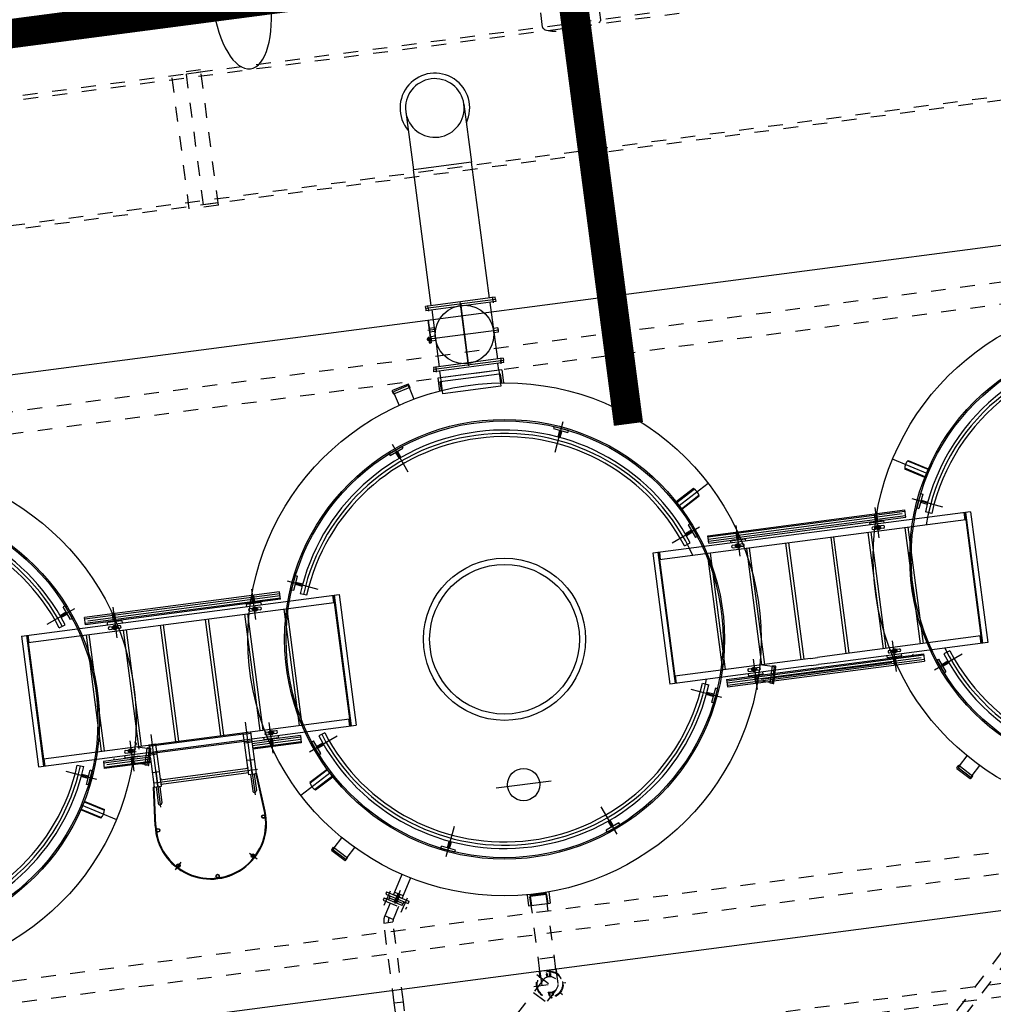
# Model space of a CAD drawing. Header units: metres. Extents: x 118052 to 118564, y 454784 to 455719.
# Tile 142 of 160: x 118532.81 to 118539.43, y 455290.54 to 455297.24. Entities that reach past the tile are written whole.
import ezdxf

# ---------------------------------------------------------------- set-up
doc = ezdxf.new("R2010")
doc.units = ezdxf.units.M
doc.header["$LTSCALE"] = 0.5
doc.linetypes.add('DASHED', pattern=[19.05, 12.7, -6.35])
doc.linetypes.add('Tauw_HIDDEN3', pattern=[2.8, 2, -0.8])
for name, color, linetype in [('EL_N_A_EB00----REVISIE~-_-----', 1, 'Continuous'), ('GRAAFWERKZAAMHEDEN', 6, 'Continuous'), ('KABELLOOP', 6, 'Continuous'), ('Koningsstal VIEUWPORT', 254, 'Continuous'), ('ME_N_A_EB00----kunstof-put~-_-----', 135, 'Continuous'), ('ME_N_H_EB00X---ALG_Stramien~-_-----', 135, 'Tauw_HIDDEN3')]:
    doc.layers.add(name, color=color, linetype=linetype)

# ---------------------------------------------------------------- blocks, each defined once
blk = doc.blocks.new('A$C6DFC50BF')
at = {"layer": 'GRAAFWERKZAAMHEDEN', "extrusion": (0, 0, -1)}
blk.add_ellipse((79919.1, -82922.2), major_axis=(451.5, 0), ratio=0.433042, dxfattribs=at)
at = {"layer": 'KABELLOOP', "linetype": 'DASHED', "const_width": 200}
for points in [[(79917.8, -55943.8), (79917.8, -91749.9), (53597.7, -91754.5), (53597.7, -89649.9)], [(76730.2, -85164.1), (79917.8, -85164.1)]]:
    blk.add_lwpolyline(points, dxfattribs=at)
blk = doc.blocks.new('Leidingen')
at = {"layer": 'ME_N_A_EB00----kunstof-put~-_-----'}
for points in [[(-187531, -21785), (-187536.1, -21780), (-187536.5, -21785)], [(-187521.5, -21835), (-187521.5, -21840), (-187526.5, -21835)], [(-187491.5, -21835), (-187491.5, -21840), (-187486.5, -21835)], [(-187521.5, -22435), (-187521.5, -22430), (-187526.5, -22435)], [(-187491.5, -22435), (-187491.5, -22430), (-187486.5, -22435)], [(-187531, -22485), (-187536.1, -22490), (-187536.5, -22485)]]:
    blk.add_hatch(color=256, dxfattribs=at).paths.add_polyline_path(points)
for p, q in [((-189121.5, -13635), (-189121.5, -30635)), ((-184621.5, -30635), (-184621.5, -13635)), ((-186396.5, -21020.6), (-187296.5, -21020.6)), ((-187296.5, -21020.6), (-187296.5, -23206)), ((-186396.5, -21020.6), (-186396.5, -23206)), ((-186396.5, -21055.6), (-187296.5, -21055.6)), ((-187296.5, -21060.6), (-187246.5, -21060.6)), ((-187296.5, -21065.6), (-187246.5, -21065.6)), ((-187246.5, -21060.6), (-187291.5, -21060.6)), ((-186446.5, -21060.6), (-187246.5, -21060.6)), ((-187246.5, -21060.6), (-187246.5, -23166)), ((-186446.5, -21060.6), (-186446.5, -23166)), ((-186446.5, -21060.6), (-186401.5, -21060.6)), ((-186396.5, -21060.6), (-186446.5, -21060.6)), ((-186396.5, -21065.6), (-186446.5, -21065.6)), ((-187434.1, -21403.4), (-187351.4, -21203.6)), ((-186259, -21403.5), (-186341.8, -21203.7)), ((-187591.6, -21275.4), (-187721.6, -21500.5)), ((-187697.9, -21396.6), (-187623.7, -21268.1)), ((-187619.6, -21270.4), (-187694.8, -21400.6)), ((-187319.3, -21284.1), (-187334.7, -21326.4)), ((-186373.7, -21284.1), (-186358.3, -21326.4)), ((-187573.2, -21297.2), (-187648.4, -21427.4)), ((-187569.1, -21299.6), (-187643.4, -21428.1)), ((-187463, -21342.5), (-187457.3, -21328.6)), ((-187463, -21342.5), (-187370.6, -21380.8)), ((-187457.3, -21328.6), (-187364.9, -21366.9)), ((-187418, -21344.9), (-187399.8, -21301)), ((-187404.1, -21350.6), (-187386, -21306.8)), ((-186328.3, -21366.9), (-186235.9, -21328.7)), ((-186322.5, -21380.8), (-186230.1, -21342.5)), ((-186289, -21350.7), (-186307.2, -21306.8)), ((-186275.1, -21344.9), (-186293.3, -21301)), ((-186230.1, -21342.5), (-186235.9, -21328.7)), ((-187370.6, -21380.8), (-187364.9, -21366.9)), ((-186322.5, -21380.8), (-186328.3, -21366.9)), ((-187316.5, -21463.9), (-187366.5, -21463.9)), ((-187366.5, -21785), (-187366.5, -21463.9)), ((-187356.5, -21463.9), (-187356.5, -21785)), ((-187341.5, -21483.9), (-187341.5, -21785)), ((-187326.5, -21463.9), (-187326.5, -21785)), ((-187316.5, -21785), (-187316.5, -21463.9)), ((-186446.5, -21458.9), (-187246.5, -21458.9)), ((-186446.5, -21478.9), (-187246.5, -21478.9)), ((-186376.5, -22806.1), (-186376.5, -21463.9)), ((-186376.5, -21463.9), (-186326.5, -21463.9)), ((-186366.5, -21463.9), (-186366.5, -22806.1)), ((-186351.5, -21483.9), (-186351.5, -22806.1)), ((-186336.5, -21463.9), (-186336.5, -22806.1)), ((-186326.5, -22806.1), (-186326.5, -21463.9)), ((-187311.6, -21613.9), (-187296.5, -21613.9)), ((-187311.5, -21613.9), (-187311.5, -21713.9)), ((-187280.5, -21623.9), (-187280.5, -21654.6)), ((-187262.5, -21623.9), (-187262.5, -21654.6)), ((-186430.5, -21623.9), (-186430.5, -21654.6)), ((-186412.5, -21623.9), (-186412.5, -21654.6)), ((-186396.5, -21613.9), (-186381.5, -21613.9)), ((-186381.5, -21713.9), (-186381.5, -21613.9)), ((-186376.5, -21626.4), (-186376.5, -21641.4)), ((-187410.8, -21663.9), (-187200.8, -21663.9)), ((-187374.6, -21743.3), (-187352.3, -21660.2)), ((-187366.5, -21656.4), (-187311.5, -21656.4)), ((-187366.5, -21671.4), (-187311.5, -21671.4)), ((-187316.5, -21656.4), (-187316.5, -21671.4)), ((-187288.7, -21658.9), (-187255.7, -21658.9)), ((-187280.5, -21654.6), (-187280.5, -21663.3)), ((-187280.5, -21693.9), (-187280.5, -21663.3)), ((-187271.5, -21637.6), (-187271.5, -21682.8)), ((-187268.3, -21771.8), (-187246.1, -21688.7)), ((-187262.5, -21654.6), (-187262.5, -21663.3)), ((-187262.5, -21693.9), (-187262.5, -21663.3)), ((-186282.3, -21663.9), (-186492.2, -21663.9)), ((-186404.4, -21658.9), (-186437.3, -21658.9)), ((-186430.5, -21654.6), (-186430.5, -21663.3)), ((-186430.5, -21693.9), (-186430.5, -21663.3)), ((-186421.5, -21637.6), (-186421.5, -21682.8)), ((-186412.5, -21654.6), (-186412.5, -21663.3)), ((-186412.5, -21693.9), (-186412.5, -21663.3)), ((-186381.5, -21656.4), (-186326.5, -21656.4)), ((-186381.5, -21671.4), (-186326.5, -21671.4)), ((-187798, -21761.5), (-187536.5, -21785)), ((-187797.5, -21756.5), (-187536.1, -21780)), ((-187385.1, -21763.2), (-187379.4, -21742)), ((-187379.4, -21742), (-187263.5, -21773)), ((-187374.6, -21743.3), (-187378.5, -21757.8)), ((-187378.5, -21757.8), (-187272.2, -21786.2)), ((-187251, -21713.9), (-187266, -21713.9)), ((-186446.5, -21713.9), (-187246.5, -21713.9)), ((-186446.5, -21733.9), (-187246.5, -21733.9)), ((-186381.5, -21713.9), (-186396.5, -21713.9)), ((-187428, -21810), (-187677, -21810)), ((-187536.5, -21797.5), (-187649, -21797.5)), ((-187536.5, -21822.5), (-187649, -21822.5)), ((-187536.5, -21785), (-187536.1, -21780)), ((-187536.1, -21780), (-187536.5, -21785)), ((-187536.5, -21785), (-187536.5, -21835)), ((-187376.5, -21785), (-187536.5, -21785)), ((-187536.5, -21785), (-187531, -21785)), ((-187531, -21785), (-187536.1, -21780)), ((-187531.5, -21810), (-187177, -21810)), ((-187506.5, -21790.5), (-187506.5, -22499.5)), ((-187436.5, -21835), (-187436.5, -21785)), ((-187383, -21766.9), (-187272.9, -21796.4)), ((-187326.5, -21785), (-187376.5, -21785)), ((-187246.5, -21785), (-187321.5, -21785)), ((-187316.5, -21835), (-187316.5, -21785)), ((-187306.5, -21835), (-187306.5, -21785)), ((-187268.3, -21771.8), (-187272.2, -21786.2)), ((-187269.2, -21794.3), (-187263.5, -21773)), ((-187256.5, -21835), (-187256.5, -21785)), ((-187246.5, -21835), (-187246.5, -21785)), ((-188068, -21898.5), (-188113.2, -21853.4)), ((-187536.5, -21835), (-187246.5, -21835)), ((-187526.5, -21835), (-187521.5, -21835)), ((-187521.5, -21840), (-187526.5, -21835)), ((-187521.5, -21835), (-187521.5, -22435)), ((-187521.5, -21835), (-187521.5, -21840)), ((-187491.5, -21835), (-187491.5, -22435)), ((-187491.5, -21835), (-187491.5, -21840)), ((-187486.5, -21835), (-187491.5, -21835)), ((-187491.5, -21840), (-187486.5, -21835)), ((-187306.5, -22435), (-187306.5, -21835)), ((-187306.5, -22435), (-187306.5, -21835)), ((-187256.5, -22435), (-187256.5, -21835)), ((-187256.5, -22435), (-187256.5, -21835)), ((-186446.5, -21968.9), (-187246.5, -21968.9)), ((-186446.5, -21988.9), (-187246.5, -21988.9)), ((-186446.5, -22278.9), (-187246.5, -22278.9)), ((-186446.5, -22298.9), (-187246.5, -22298.9)), ((-188068, -22371.5), (-188113.2, -22416.6)), ((-187536.5, -22435), (-187246.5, -22435)), ((-187536.5, -22485), (-187536.5, -22435)), ((-187521.5, -22430), (-187526.5, -22435)), ((-187526.5, -22435), (-187521.5, -22435)), ((-187521.5, -22435), (-187521.5, -22430)), ((-187491.5, -22435), (-187491.5, -22430)), ((-187491.5, -22430), (-187486.5, -22435)), ((-187486.5, -22435), (-187491.5, -22435)), ((-187436.5, -22435), (-187436.5, -22485)), ((-187316.5, -22435), (-187316.5, -22485)), ((-187306.5, -22435), (-187306.5, -22485)), ((-187256.5, -22435), (-187256.5, -22485)), ((-187246.5, -22435), (-187246.5, -22485)), ((-187798, -22508.5), (-187536.5, -22485)), ((-187797.5, -22513.5), (-187536.1, -22490)), ((-187428, -22460), (-187677, -22460)), ((-187536.5, -22447.5), (-187649, -22447.5)), ((-187536.5, -22472.5), (-187649, -22472.5)), ((-187536.5, -22485), (-187536.1, -22490)), ((-187246.5, -22485), (-187536.5, -22485)), ((-187536.5, -22485), (-187531, -22485)), ((-187536.1, -22490), (-187536.5, -22485)), ((-187531, -22485), (-187536.1, -22490)), ((-187531.5, -22460), (-187177, -22460)), ((-187366.5, -22818.9), (-187366.5, -22485)), ((-187356.5, -22485), (-187356.5, -22818.9)), ((-187341.5, -22485), (-187341.5, -22818.9)), ((-187326.5, -22485), (-187326.5, -22818.9)), ((-187316.5, -22818.9), (-187316.5, -22485)), ((-187296.5, -22568.9), (-187311.6, -22568.9)), ((-187311.5, -22568.9), (-187311.5, -22668.9)), ((-186446.5, -22548.9), (-187246.5, -22548.9)), ((-186446.5, -22568.9), (-187246.5, -22568.9)), ((-186381.5, -22568.9), (-186396.5, -22568.9)), ((-186381.5, -22668.9), (-186381.5, -22568.9)), ((-187410.8, -22618.9), (-187200.8, -22618.9)), ((-187311.5, -22611.4), (-187366.5, -22611.4)), ((-187311.5, -22626.4), (-187366.5, -22626.4)), ((-187316.5, -22626.4), (-187316.5, -22611.4)), ((-187288.7, -22623.9), (-187255.7, -22623.9)), ((-187280.5, -22588.9), (-187280.5, -22619.6)), ((-187280.5, -22628.3), (-187280.5, -22619.6)), ((-187280.5, -22658.9), (-187280.5, -22628.3)), ((-187271.5, -22645.3), (-187271.5, -22600.1)), ((-187262.5, -22588.9), (-187262.5, -22619.6)), ((-187262.5, -22628.3), (-187262.5, -22619.6)), ((-187262.5, -22658.9), (-187262.5, -22628.3)), ((-186282.3, -22618.9), (-186492.2, -22618.9)), ((-186404.4, -22623.9), (-186437.3, -22623.9)), ((-186430.5, -22588.9), (-186430.5, -22619.6)), ((-186430.5, -22628.3), (-186430.5, -22619.6)), ((-186430.5, -22658.9), (-186430.5, -22628.3)), ((-186421.5, -22645.3), (-186421.5, -22600.1)), ((-186412.5, -22588.9), (-186412.5, -22619.6)), ((-186412.5, -22628.3), (-186412.5, -22619.6)), ((-186412.5, -22658.9), (-186412.5, -22628.3)), ((-186326.5, -22611.4), (-186381.5, -22611.4)), ((-186326.5, -22626.4), (-186381.5, -22626.4)), ((-187296.5, -22668.9), (-187311.6, -22668.9)), ((-186381.5, -22668.9), (-186396.5, -22668.9)), ((-186376.5, -22656.4), (-186376.5, -22641.4)), ((-187591.6, -22994.6), (-187721.6, -22769.5)), ((-187316.5, -22818.9), (-187366.5, -22818.9)), ((-186446.5, -22818.9), (-187246.5, -22818.9)), ((-186376.5, -22806.1), (-186326.5, -22806.1)), ((-187697.9, -22873.4), (-187623.7, -23002)), ((-187619.6, -22999.6), (-187694.8, -22869.4)), ((-187573.2, -22972.8), (-187648.4, -22842.6)), ((-187569.1, -22970.5), (-187643.4, -22841.9)), ((-187463, -22927.5), (-187370.6, -22889.3)), ((-187457.3, -22941.4), (-187364.9, -22903.1)), ((-187434.1, -22866.6), (-187351.4, -23066.4)), ((-187370.6, -22889.3), (-187364.9, -22903.1)), ((-186446.5, -22838.9), (-187246.5, -22838.9)), ((-186259, -22866.6), (-186341.8, -23066.4)), ((-186322.5, -22889.2), (-186328.3, -22903.1)), ((-186328.3, -22903.1), (-186235.9, -22941.4)), ((-186322.5, -22889.2), (-186230.1, -22927.5)), ((-188121.5, -22929.4), (-188202.1, -23010)), ((-188115.9, -22937.8), (-188193.6, -23015.6)), ((-188101.7, -22944.9), (-188186.6, -23029.8)), ((-188117.3, -22929.4), (-188101.7, -22944.9)), ((-188105.3, -22948.4), (-188115.9, -22937.8)), ((-188105.3, -22948.4), (-188044.4, -23009.3)), ((-187463, -22927.5), (-187457.3, -22941.4)), ((-187418, -22925.1), (-187399.8, -22969)), ((-187404.1, -22919.4), (-187386, -22963.3)), ((-187319.3, -22985.9), (-187334.7, -22943.7)), ((-186373.7, -22985.9), (-186358.3, -22943.7)), ((-186289, -22919.4), (-186307.2, -22963.2)), ((-186275.1, -22925.1), (-186293.3, -22969)), ((-186230.1, -22927.5), (-186235.9, -22941.4)), ((-188202.1, -23014.2), (-188186.6, -23029.8)), ((-188183, -23026.2), (-188193.6, -23015.6)), ((-188183, -23026.2), (-188122.2, -23087)), ((-187296.5, -23161), (-187246.5, -23161)), ((-187296.5, -23166), (-187246.5, -23166)), ((-186396.5, -23171), (-187296.5, -23171)), ((-187246.5, -23166), (-187291.5, -23166)), ((-186446.5, -23166), (-187246.5, -23166)), ((-186396.5, -23161), (-186446.5, -23161)), ((-186396.5, -23166), (-186446.5, -23166)), ((-186446.5, -23166), (-186401.5, -23166)), ((-186396.5, -23206), (-187296.5, -23206)), ((-188556.5, -23356.7), (-188505.5, -23268.4)), ((-188464.6, -23255.6), (-188547.1, -23398.5)), ((-188492.5, -23275.9), (-188543.5, -23364.2)), ((-188453, -23357.5), (-188539.6, -23307.5)), ((-188450.7, -23263.6), (-188533.2, -23406.5)), ((-188477.6, -23334.1), (-188527, -23305.6)), ((-188492.5, -23275.9), (-188518, -23320)), ((-188492.5, -23275.9), (-188505.5, -23268.4)), ((-188448.1, -23288.2), (-188497, -23260)), ((-188480.3, -23282.9), (-188492.5, -23275.9)), ((-188475.9, -23307.2), (-188474.5, -23308.7)), ((-188450.7, -23263.6), (-188464.6, -23255.6)), ((-188510.6, -23396.4), (-188559.5, -23368.2)), ((-188556.5, -23356.7), (-188543.5, -23364.2)), ((-188518, -23320), (-188543.5, -23364.2)), ((-188531.3, -23371.2), (-188543.5, -23364.2)), ((-188485.6, -23347.9), (-188535, -23319.4)), ((-188508.1, -23362.9), (-188506, -23363.3)), ((-188474.5, -23308.7), (-188506, -23363.3)), ((-188490.4, -23372.3), (-188506, -23363.3)), ((-188458.9, -23317.7), (-188490.4, -23372.3)), ((-188377.5, -23437.5), (-188490.4, -23372.3)), ((-188485.6, -23347.9), (-188477.6, -23334.1)), ((-188458.9, -23317.7), (-188474.5, -23308.7)), ((-188346, -23382.9), (-188458.9, -23317.7)), ((-188533.2, -23406.5), (-188547.1, -23398.5)), ((-188265, -23697.6), (-188065.2, -23780.4)), ((-188242.4, -23761.1), (-188204.1, -23668.7)), ((-188228.5, -23766.8), (-188190.3, -23674.4)), ((-188204.1, -23668.7), (-188190.2, -23674.4)), ((-185428.1, -23697.5), (-185627.9, -23780.3)), ((-185489, -23668.6), (-185502.9, -23674.4)), ((-185502.8, -23674.4), (-185464.6, -23766.7)), ((-185489, -23668.6), (-185450.7, -23761)), ((-188242.4, -23761.1), (-188228.5, -23766.8)), ((-188212.3, -23727.5), (-188168.4, -23745.7)), ((-188206.5, -23713.7), (-188162.6, -23731.9)), ((-185486.6, -23713.6), (-185530.5, -23731.8)), ((-185480.8, -23727.5), (-185524.7, -23745.7)), ((-185450.7, -23761), (-185464.6, -23766.7)), ((-185088.2, -23756.9), (-185171.3, -23779.1)), ((-185068.2, -23746.3), (-185089.5, -23752)), ((-185058.4, -23867.9), (-185089.5, -23752)), ((-185088.2, -23756.9), (-185073.7, -23753)), ((-185045.2, -23859.2), (-185073.7, -23753)), ((-185035.1, -23858.6), (-185064.6, -23748.5)), ((-185059.7, -23863.1), (-185142.8, -23885.4)), ((-185059.7, -23863.1), (-185045.2, -23859.2)), ((-185037.2, -23862.3), (-185058.4, -23867.9)), ((-184974.6, -24525), (-184974.6, -24045)), ((-184974.6, -24045), (-184959.6, -24045)), ((-184959.6, -24525), (-184959.6, -24045)), ((-184944.6, -24045), (-184959.6, -24045)), ((-184959.6, -24525), (-184959.6, -24045)), ((-184944.6, -24525), (-184944.6, -24045)), ((-184775.2, -24038), (-184775.2, -24051)), ((-184733.8, -24038), (-184775.2, -24038)), ((-184773.2, -24040), (-184773.2, -24049)), ((-184733.8, -24040), (-184773.2, -24040)), ((-184757.1, -24032), (-184755.1, -24030)), ((-184757.1, -24038), (-184757.1, -24032)), ((-184742.1, -24032), (-184757.1, -24032)), ((-184757.1, -24049), (-184757.1, -24040)), ((-184744.1, -24030), (-184755.1, -24030)), ((-184749.6, -24520), (-184749.6, -24025)), ((-184742.1, -24032), (-184744.1, -24030)), ((-184742.1, -24038), (-184742.1, -24032)), ((-184742.1, -24049), (-184742.1, -24040)), ((-184733.8, -24038), (-184733.8, -24040)), ((-184689.6, -24092.8), (-184689.6, -24040.3)), ((-184554.6, -24525), (-184554.6, -24045)), ((-184539.6, -24045), (-184554.6, -24045)), ((-184539.6, -24525), (-184539.6, -24045)), ((-184539.6, -24525), (-184539.6, -24045)), ((-184539.6, -24045), (-184524.6, -24045)), ((-184524.6, -24525), (-184524.6, -24045)), ((-187846.5, -24474.7), (-187846.5, -24095.3)), ((-185131.6, -24085), (-185021.5, -24085)), ((-185131.6, -24485), (-185131.6, -24085)), ((-185021.5, -24065), (-185110.4, -24065)), ((-185108.7, -24079), (-185046.5, -24079)), ((-185046.5, -24079), (-185046.5, -24485)), ((-185021.5, -24505), (-185021.5, -24065)), ((-185021.5, -24085), (-184974.6, -24085)), ((-184979.6, -24062.5), (-184954.6, -24062.5)), ((-184939.6, -24062.5), (-184964.6, -24062.5)), ((-184554.6, -24085), (-184944.6, -24085)), ((-184619.8, -24051), (-184775.2, -24051)), ((-184619.8, -24049), (-184773.2, -24049)), ((-184764.6, -24085), (-184764.6, -24055)), ((-184734.6, -24055), (-184764.6, -24055)), ((-184757.1, -24055), (-184757.1, -24051)), ((-184742.1, -24055), (-184742.1, -24051)), ((-184734.6, -24085), (-184734.6, -24055)), ((-184702.1, -24085), (-184702.1, -24051)), ((-184677.1, -24051), (-184702.1, -24051)), ((-184677.1, -24085), (-184677.1, -24051)), ((-184619.8, -24049), (-184619.8, -24051)), ((-184534.6, -24062.5), (-184559.6, -24062.5)), ((-184544.6, -24062.5), (-184519.6, -24062.5)), ((-184524.6, -24085), (-183590.8, -24085)), ((-183590.8, -24485), (-183590.8, -24085)), ((-183190.8, -24085), (-183590.8, -24085)), ((-188671.6, -24225.5), (-188671.6, -24230.5)), ((-188610.5, -24225.5), (-188671.6, -24225.5)), ((-188606.6, -24230.5), (-188671.6, -24230.5)), ((-188671.6, -24230.5), (-188671.6, -24299.4)), ((-188594.9, -24210.5), (-188671.4, -24210.5)), ((-188671.4, -24210.5), (-188671.4, -24360.5)), ((-188595.6, -24230.5), (-188671.4, -24230.5)), ((-188606.6, -24230.5), (-188606.6, -24340.5)), ((-188604.6, -24232.5), (-188606.6, -24230.5)), ((-188602.6, -24230.5), (-188604.6, -24232.5)), ((-188604.6, -24232.5), (-188604.6, -24338.5)), ((-188602.6, -24340.5), (-188602.6, -24230.5)), ((-188595.6, -24230.5), (-188602.6, -24230.5)), ((-188671.6, -24299.4), (-188671.6, -24345.5)), ((-184534.6, -24285), (-184964.6, -24285)), ((-184947, -24285), (-184522.5, -24285)), ((-188671.6, -24340.5), (-188606.6, -24340.5)), ((-188671.6, -24345.5), (-188610.5, -24345.5)), ((-188595.6, -24340.5), (-188671.4, -24340.5)), ((-188594.9, -24360.5), (-188671.4, -24360.5)), ((-188606.6, -24340.5), (-188604.6, -24338.5)), ((-188604.6, -24338.5), (-188602.6, -24340.5)), ((-188602.6, -24340.5), (-188595.6, -24340.5)), ((-185021.5, -24485), (-185131.6, -24485)), ((-185021.5, -24505), (-185110.4, -24505)), ((-185046.5, -24491), (-185108.7, -24491)), ((-185046.5, -24485), (-185046.5, -24491)), ((-185021.5, -24485), (-184974.6, -24485)), ((-184979.6, -24507.5), (-184954.6, -24507.5)), ((-184939.6, -24507.5), (-184964.6, -24507.5)), ((-184554.6, -24485), (-184944.6, -24485)), ((-184764.6, -24515), (-184764.6, -24485)), ((-184734.6, -24515), (-184764.6, -24515)), ((-184734.6, -24515), (-184734.6, -24485)), ((-184534.6, -24507.5), (-184559.6, -24507.5)), ((-184544.6, -24507.5), (-184519.6, -24507.5)), ((-184524.6, -24485), (-183590.8, -24485)), ((-183190.8, -24485), (-183590.8, -24485)), ((-184974.6, -24525), (-184959.6, -24525)), ((-184944.6, -24525), (-184959.6, -24525)), ((-184539.6, -24525), (-184554.6, -24525)), ((-184539.6, -24525), (-184524.6, -24525)), ((-188265, -24872.7), (-188065, -24789.8)), ((-188242.4, -24809.2), (-188228.5, -24803.4)), ((-188204.1, -24901.6), (-188242.4, -24809.2)), ((-188190.2, -24895.8), (-188228.5, -24803.4)), ((-188212.2, -24842.7), (-188168.3, -24824.5)), ((-188206.5, -24856.6), (-188162.6, -24838.4)), ((-185428, -24872.6), (-185628, -24789.8)), ((-185486.6, -24856.5), (-185530.4, -24838.3)), ((-185480.8, -24842.6), (-185524.7, -24824.5)), ((-185464.5, -24803.4), (-185502.8, -24895.8)), ((-185450.7, -24809.1), (-185489, -24901.5)), ((-185450.7, -24809.1), (-185464.6, -24803.4)), ((-188204.1, -24901.6), (-188190.2, -24895.8)), ((-185489, -24901.5), (-185502.8, -24895.7)), ((-187296.5, -26336.1), (-187296.5, -25364.1)), ((-186396.5, -25364.1), (-187296.5, -25364.1)), ((-186396.5, -27549.5), (-186396.5, -25364.1)), ((-186396.5, -25399.1), (-187296.5, -25399.1)), ((-187296.5, -25404.1), (-187246.5, -25404.1)), ((-187296.5, -25409.1), (-187246.5, -25409.1)), ((-187246.5, -25404.1), (-187291.5, -25404.1)), ((-187246.5, -26336.1), (-187246.5, -25404.1)), ((-186446.5, -25404.1), (-187246.5, -25404.1)), ((-186446.5, -27509.5), (-186446.5, -25404.1)), ((-186396.5, -25404.1), (-186446.5, -25404.1)), ((-186446.5, -25404.1), (-186401.5, -25404.1)), ((-186396.5, -25409.1), (-186446.5, -25409.1)), ((-187434.1, -25703.6), (-187351.2, -25503.6)), ((-186341.9, -25503.6), (-186259, -25703.6)), ((-187319.3, -25584.1), (-187334.7, -25626.4)), ((-186373.7, -25584.1), (-186358.3, -25626.4)), ((-186101.6, -25575.4), (-185971.6, -25800.6)), ((-186073.5, -25570.4), (-185998.3, -25700.6)), ((-185995.2, -25696.6), (-186069.5, -25568)), ((-187462.9, -25642.7), (-187457.2, -25628.8)), ((-187370.6, -25680.9), (-187462.9, -25642.7)), ((-187364.8, -25667.1), (-187457.2, -25628.8)), ((-187417.9, -25645.1), (-187399.8, -25601.2)), ((-187404.1, -25650.8), (-187385.9, -25606.9)), ((-186235.8, -25628.8), (-186328.2, -25667)), ((-186230.1, -25642.6), (-186322.4, -25680.9)), ((-186288.9, -25650.8), (-186307.1, -25606.9)), ((-186275.1, -25645), (-186293.2, -25601.2)), ((-186230.1, -25642.6), (-186235.8, -25628.8)), ((-186124, -25599.5), (-186049.8, -25728.1)), ((-186119.9, -25597.2), (-186044.7, -25727.4)), ((-187370.6, -25680.9), (-187364.8, -25667.1)), ((-186322.4, -25680.9), (-186328.2, -25667)), ((-187366.5, -25751.1), (-187366.5, -27106.1)), ((-187316.5, -25751.1), (-187366.5, -25751.1)), ((-187356.5, -27106.1), (-187356.5, -25751.1)), ((-187341.5, -27086.1), (-187341.5, -25751.1)), ((-187326.5, -27106.1), (-187326.5, -25751.1)), ((-187316.5, -25751.1), (-187316.5, -27106.1)), ((-186446.5, -25731.1), (-187246.5, -25731.1)), ((-186446.5, -25751.1), (-187246.5, -25751.1)), ((-186376.5, -25751.1), (-186326.5, -25751.1)), ((-186376.5, -25751.1), (-186376.5, -27106.1)), ((-186366.5, -27106.1), (-186366.5, -25751.1)), ((-186351.5, -27086.1), (-186351.5, -25751.1)), ((-186336.5, -27106.1), (-186336.5, -25751.1)), ((-186326.5, -25751.1), (-186326.5, -27106.1)), ((-187296.5, -25901.1), (-187311.6, -25901.1)), ((-187311.5, -26001.1), (-187311.5, -25901.1)), ((-187280.5, -25911.1), (-187280.5, -25941.7)), ((-187271.5, -25924.7), (-187271.5, -25970)), ((-187262.5, -25911.1), (-187262.5, -25941.7)), ((-186430.5, -25911.1), (-186430.5, -25941.7)), ((-186421.5, -25924.7), (-186421.5, -25970)), ((-186412.5, -25911.1), (-186412.5, -25941.7)), ((-186381.5, -25901.1), (-186396.5, -25901.1)), ((-186381.5, -25901.1), (-186381.5, -26001.1)), ((-186376.5, -25913.6), (-186376.5, -25928.6)), ((-187410.8, -25951.1), (-187200.8, -25951.1)), ((-187374.6, -26043.3), (-187352.4, -25960.2)), ((-187311.5, -25943.6), (-187366.5, -25943.6)), ((-187311.5, -25958.6), (-187366.5, -25958.6)), ((-187346.5, -26884.5), (-187346.5, -25985.5)), ((-187316.5, -25943.6), (-187316.5, -25958.6)), ((-187288.7, -25946.1), (-187255.7, -25946.1)), ((-187280.5, -25941.7), (-187280.5, -25950.4)), ((-187280.5, -25981.1), (-187280.5, -25950.4)), ((-187268.4, -26071.8), (-187246.1, -25988.7)), ((-187262.5, -25941.7), (-187262.5, -25950.4)), ((-187262.5, -25981.1), (-187262.5, -25950.4)), ((-186282.3, -25951.1), (-186492.2, -25951.1)), ((-186404.4, -25946.1), (-186437.3, -25946.1)), ((-186430.5, -25941.7), (-186430.5, -25950.4)), ((-186430.5, -25981.1), (-186430.5, -25950.4)), ((-186412.5, -25941.7), (-186412.5, -25950.4)), ((-186412.5, -25981.1), (-186412.5, -25950.4)), ((-186326.5, -25943.6), (-186381.5, -25943.6)), ((-186326.5, -25958.6), (-186381.5, -25958.6)), ((-187385.1, -26063.2), (-187379.4, -26042)), ((-187379.4, -26042), (-187263.5, -26073)), ((-187374.6, -26043.3), (-187378.5, -26057.8)), ((-187378.5, -26057.8), (-187272.3, -26086.2)), ((-187296.5, -26001.1), (-187311.6, -26001.1)), ((-186446.5, -26001.1), (-187246.5, -26001.1)), ((-186446.5, -26021.1), (-187246.5, -26021.1)), ((-186381.5, -26001.1), (-186396.5, -26001.1)), ((-187383, -26066.9), (-187272.9, -26096.4)), ((-187268.4, -26071.8), (-187272.3, -26086.2)), ((-187269.2, -26094.3), (-187263.5, -26073)), ((-186446.5, -26271.1), (-187246.5, -26271.1)), ((-186446.5, -26291.1), (-187246.5, -26291.1)), ((-187296.5, -26336.1), (-187296.5, -26386.1)), ((-187296.5, -26486.1), (-187296.5, -26386.1)), ((-187296.5, -26486.1), (-187296.5, -26386.1)), ((-187246.5, -26336.1), (-187246.5, -26386.1)), ((-187246.5, -26486.1), (-187246.5, -26386.1)), ((-187246.5, -26486.1), (-187246.5, -26386.1)), ((-187296.5, -26536.1), (-187296.5, -26486.1)), ((-187246.5, -26536.1), (-187246.5, -26486.1)), ((-187296.5, -27549.5), (-187296.5, -26536.1)), ((-187246.5, -27509.5), (-187246.5, -26536.1)), ((-186446.5, -26581.1), (-187246.5, -26581.1)), ((-186446.5, -26601.1), (-187246.5, -26601.1)), ((-187296.5, -26856.1), (-187311.6, -26856.1)), ((-187311.5, -26956.1), (-187311.5, -26856.1)), ((-186446.5, -26836.1), (-187246.5, -26836.1)), ((-186446.5, -26856.1), (-187246.5, -26856.1)), ((-186381.5, -26856.1), (-186396.5, -26856.1)), ((-186381.5, -26856.1), (-186381.5, -26956.1)), ((-187410.8, -26906.1), (-187200.8, -26906.1)), ((-187366.5, -26898.6), (-187311.5, -26898.6)), ((-187366.5, -26913.6), (-187311.5, -26913.6)), ((-187316.5, -26913.6), (-187316.5, -26898.6)), ((-187288.7, -26911.1), (-187255.7, -26911.1)), ((-187280.5, -26876.1), (-187280.5, -26906.7)), ((-187280.5, -26915.4), (-187280.5, -26906.7)), ((-187280.5, -26946.1), (-187280.5, -26915.4)), ((-187271.5, -26932.4), (-187271.5, -26887.2)), ((-187262.5, -26876.1), (-187262.5, -26906.7)), ((-187262.5, -26915.4), (-187262.5, -26906.7)), ((-187262.5, -26946.1), (-187262.5, -26915.4)), ((-186282.3, -26906.1), (-186492.2, -26906.1)), ((-186404.4, -26911.1), (-186437.3, -26911.1)), ((-186430.5, -26876.1), (-186430.5, -26906.7)), ((-186430.5, -26915.4), (-186430.5, -26906.7)), ((-186430.5, -26946.1), (-186430.5, -26915.4)), ((-186421.5, -26932.4), (-186421.5, -26887.2)), ((-186412.5, -26876.1), (-186412.5, -26906.7)), ((-186412.5, -26915.4), (-186412.5, -26906.7)), ((-186412.5, -26946.1), (-186412.5, -26915.4)), ((-186381.5, -26898.6), (-186326.5, -26898.6)), ((-186381.5, -26913.6), (-186326.5, -26913.6)), ((-186376.5, -26943.6), (-186376.5, -26928.6)), ((-187311.6, -26956.1), (-187296.5, -26956.1)), ((-186396.5, -26956.1), (-186381.5, -26956.1)), ((-186101.6, -27294.7), (-185971.6, -27069.5)), ((-187316.5, -27106.1), (-187366.5, -27106.1)), ((-186446.5, -27091.1), (-187246.5, -27091.1)), ((-186446.5, -27111.1), (-187246.5, -27111.1)), ((-186376.5, -27106.1), (-186326.5, -27106.1)), ((-187370.6, -27189.1), (-187462.9, -27227.4)), ((-187364.8, -27203), (-187457.2, -27241.2)), ((-187434.1, -27166.4), (-187351.2, -27366.5)), ((-187370.6, -27189.1), (-187364.8, -27203)), ((-186341.9, -27366.5), (-186259, -27166.4)), ((-186322.4, -27189.1), (-186328.2, -27203)), ((-186235.8, -27241.3), (-186328.2, -27203)), ((-186230.1, -27227.4), (-186322.4, -27189.1)), ((-186124, -27270.6), (-186049.8, -27141.9)), ((-186119.9, -27272.8), (-186044.7, -27142.6)), ((-186073.5, -27299.6), (-185998.3, -27169.4)), ((-185995.2, -27173.4), (-186069.5, -27302)), ((-188121.5, -27229.4), (-188202.1, -27310)), ((-188115.8, -27237.9), (-188193.6, -27315.7)), ((-188101.7, -27244.9), (-188186.5, -27329.8)), ((-188117.2, -27229.4), (-188101.7, -27244.9)), ((-188105.2, -27248.5), (-188115.8, -27237.9)), ((-188105.2, -27248.5), (-188044.4, -27309.3)), ((-187462.9, -27227.4), (-187457.2, -27241.2)), ((-187417.9, -27225), (-187399.8, -27268.8)), ((-187404.1, -27219.2), (-187385.9, -27263.1)), ((-187319.3, -27285.9), (-187334.7, -27243.7)), ((-186373.7, -27285.9), (-186358.3, -27243.7)), ((-186288.9, -27219.3), (-186307.1, -27263.1)), ((-186275.1, -27225), (-186293.2, -27268.9)), ((-186230.1, -27227.4), (-186235.8, -27241.3)), ((-188202.1, -27314.2), (-188186.5, -27329.8)), ((-188183, -27326.3), (-188193.6, -27315.7)), ((-188183, -27326.3), (-188122.2, -27387.1)), ((-187296.5, -27504.5), (-187246.5, -27504.5)), ((-187296.5, -27509.5), (-187246.5, -27509.5)), ((-186396.5, -27514.5), (-187296.5, -27514.5)), ((-187246.5, -27509.5), (-187291.5, -27509.5)), ((-186446.5, -27509.5), (-187246.5, -27509.5)), ((-186396.5, -27504.5), (-186446.5, -27504.5)), ((-186446.5, -27509.5), (-186401.5, -27509.5)), ((-186396.5, -27509.5), (-186446.5, -27509.5)), ((-186396.5, -27549.5), (-187296.5, -27549.5))]:
    blk.add_line(p, q, dxfattribs=at)
for centre, radius in [((-186846.5, -19985), 1750), ((-186846.5, -19985.1), 1500), ((-186846.5, -19985.1), 1490), ((-187271.5, -21658.9), 15), ((-187271.5, -21658.9), 10), ((-186421.5, -21658.9), 15), ((-186421.5, -21658.9), 10), ((-187831.5, -21772.5), 12.5), ((-187831.5, -21772.5), 10), ((-188087.9, -21878.7), 12.5), ((-188087.9, -21878.7), 10), ((-188194, -22135), 12.5), ((-188194, -22135), 10), ((-188087.9, -22391.3), 12.5), ((-188087.9, -22391.3), 10), ((-187831.5, -22497.5), 12.5), ((-187831.5, -22497.5), 10), ((-186846.5, -24285), 1750), ((-187271.5, -22623.9), 15), ((-187271.5, -22623.9), 10), ((-186421.5, -22623.9), 15), ((-186421.5, -22623.9), 10), ((-186846.5, -24285.2), 1500), ((-186846.5, -24285.2), 1490), ((-186846.5, -24285.1), 553), ((-186846.5, -24285), 510.9), ((-184749.6, -24285), 200), ((-187846.5, -24285), 110), ((-187271.5, -25946.1), 15), ((-187271.5, -25946.1), 10), ((-186421.5, -25946.1), 15), ((-186421.5, -25946.1), 10), ((-186846.5, -28585), 1750), ((-187271.5, -26911.1), 15), ((-187271.5, -26911.1), 10), ((-186421.5, -26911.1), 15), ((-186421.5, -26911.1), 10), ((-186846.5, -28585.1), 1500), ((-186846.5, -28585.1), 1490)]:
    blk.add_circle(centre, radius, dxfattribs=at)
for centre, radius, start, end in [((-186846.5, -19985.1), 1427.5, 109.99812, 250), ((-186846.5, -19985.1), 1405, 108.68014, 250), ((-186846.5, -19985.1), 1405, 290, 73.45923), ((-186846.5, -19985.1), 1427.5, 290, 70.00188), ((-186846.5, -19985.1), 1382.5, 109.99806, 250), ((-186846.5, -19985.1), 1382.5, 290, 70.00194), ((-187635.5, -21351.5), 77, 215.83796, 264.16204), ((-186846.5, -19633.9), 1960, 256.1255, 256.42642), ((-187271.5, -21623.9), 9, 360, 180), ((-186421.5, -21623.9), 9, 360, 180), ((-187226, -21693.9), 9, 180, 360), ((-186421.5, -21693.9), 9, 180, 360), ((-187831.5, -22135), 380, 84.8646, 275.1353), ((-187831.5, -22135), 375, 84.8646, 275.1353), ((-187382.2, -21764), 3, 165, 255), ((-187649, -21810), 12.5, 90, 270), ((-187272.1, -21793.5), 3, 255, 345), ((-187649, -22460), 12.5, 90, 270), ((-187271.5, -22588.9), 9, 360, 180), ((-186421.5, -22588.9), 9, 360, 180), ((-187271.5, -22658.9), 9, 180, 360), ((-186421.5, -22658.9), 9, 180, 360), ((-187635.5, -22918.5), 77, 95.83796, 144.16204), ((-186846.5, -24284.9), 1427.5, 110, 250.00188), ((-186846.5, -24284.9), 1405, 110, 251.31986), ((-188119.4, -22931.5), 3, 45, 135), ((-186846.5, -24284.9), 1405, 286.54077, 70), ((-186846.5, -24284.9), 1427.5, 289.99812, 70), ((-186846.5, -24284.9), 1382.5, 110, 250.00194), ((-188200, -23012.1), 3, 135, 225), ((-186846.5, -24284.9), 1382.5, 289.99806, 70), ((-185067.5, -23749.2), 3, 15, 105), ((-185038, -23859.4), 3, 285, 15), ((-183190.8, -24285), 200, 90, 270), ((-183190.8, -24285), 237.5, 237.3631, 122.63689), ((-183190.8, -24285), 200, 270, 90), ((-186057.6, -25651.6), 77, 275.83796, 324.16204), ((-187271.5, -25911.1), 9, 360, 180), ((-186421.5, -25911.1), 9, 360, 180), ((-187271.5, -25981.1), 9, 180, 360), ((-186421.5, -25981.1), 9, 180, 360), ((-187382.2, -26064), 3, 165, 255), ((-187272.1, -26093.5), 3, 255, 345), ((-187271.5, -26876.1), 9, 360, 180), ((-186421.5, -26876.1), 9, 360, 180), ((-187271.5, -26946.1), 9, 180, 360), ((-186421.5, -26946.1), 9, 180, 360), ((-186846.5, -28936.1), 1960, 103.57358, 103.87449), ((-186057.6, -27218.5), 77, 35.83796, 84.16204), ((-186846.5, -28585.1), 1427.5, 109.99812, 70.00188), ((-186846.5, -28585.1), 1405, 108.68014, 73.45923), ((-188119.4, -27231.5), 3, 45, 135), ((-186846.5, -28585.1), 1382.5, 109.99806, 70.00194), ((-188200, -27312.1), 3, 135, 225)]:
    blk.add_arc(centre, radius, start, end, dxfattribs=at)
at = {"layer": 'ME_N_H_EB00X---ALG_Stramien~-_-----'}
for p, q in [((-183640.8, -30935), (-183640.8, -13635)), ((-183612.8, -31635), (-183612.8, -13635)), ((-182768.8, -31635), (-182768.8, -13635)), ((-182740.8, -31635), (-182740.8, -13635)), ((-188871.5, -13885), (-188871.5, -30385)), ((-184871.5, -30385), (-184871.5, -13885)), ((-188721.5, -14035), (-188721.5, -30235)), ((-185021.5, -30235), (-185021.5, -14035)), ((-183655.8, -22735), (-183655.8, -22535)), ((-183655.8, -22535), (-182725.8, -22535)), ((-183640.8, -22735), (-183640.8, -22535)), ((-182740.8, -22735), (-182740.8, -22535)), ((-182725.8, -22735), (-182725.8, -22535)), ((-183640.8, -22635), (-182740.8, -22635)), ((-183655.8, -22735), (-182725.8, -22735)), ((-189271.5, -23216.9), (-189208.5, -23216.9)), ((-189208.5, -23216.9), (-189208.5, -23279.9)), ((-189208.5, -23216.9), (-188658.9, -23216.9)), ((-188658.9, -23216.9), (-188658.9, -23279.9)), ((-188643.2, -23284.1), (-188611.7, -23229.5)), ((-188529.1, -23277.2), (-188611.7, -23229.5)), ((-188503.6, -23233.1), (-188586.1, -23376)), ((-188489.7, -23241.1), (-188572.2, -23384)), ((-188538.3, -23236.1), (-188489.4, -23264.3)), ((-188489.7, -23241.1), (-188503.6, -23233.1)), ((-189271.5, -23279.9), (-189208.5, -23279.9)), ((-189208.5, -23279.9), (-188658.9, -23279.9)), ((-188560.6, -23331.8), (-188643.2, -23284.1)), ((-188600.8, -23344.3), (-188551.9, -23372.6)), ((-188572.2, -23384), (-188586.1, -23376)), ((-189182.6, -24246.1), (-189524.7, -23904.1)), ((-189705.4, -27760.9), (-189705.4, -23986.6)), ((-189615.4, -27760.9), (-189615.4, -23986.6)), ((-189260.4, -24323.9), (-189602.6, -23981.8)), ((-189260.4, -24168.3), (-189338.2, -24246.1)), ((-189221.5, -24174.5), (-189221.5, -24395.5)), ((-189143.4, -24206.9), (-189299.7, -24363.1)), ((-189125.4, -24230), (-189221.5, -24230)), ((-189151.8, -24226.5), (-189125.4, -24226.5)), ((-189125.4, -24343.5), (-189125.4, -24226.5)), ((-189125.4, -24230), (-188671.6, -24230)), ((-189041.5, -24340), (-189041.5, -24230)), ((-189295, -24271.5), (-189280, -24271.5)), ((-189280, -24276.5), (-189295, -24276.5)), ((-189295, -24293.5), (-189280, -24293.5)), ((-189280, -24298.5), (-189295, -24298.5)), ((-189163, -24271.5), (-189148, -24271.5)), ((-189148, -24276.5), (-189163, -24276.5)), ((-189163, -24293.5), (-189148, -24293.5)), ((-189148, -24298.5), (-189163, -24298.5)), ((-189125.4, -24340), (-189221.5, -24340)), ((-189151.8, -24343.5), (-189125.4, -24343.5)), ((-189125.4, -24340), (-188671.6, -24340)), ((-182740.8, -25085), (-182579.8, -25085)), ((-182740.8, -25485), (-182579.8, -25485)), ((-190469.7, -26305.6), (-189249.3, -27526.1)), ((-190514.3, -26350.2), (-189293.8, -27570.6))]:
    blk.add_line(p, q, dxfattribs=at)
for radius in [91, 86.5, 55]:
    blk.add_circle((-189221.5, -24285), radius, dxfattribs=at)
for centre, radius, start, end in [((-188658.9, -23311.4), 94.5, 60, 90), ((-188658.9, -23311.4), 63, 60, 90), ((-188658.9, -23311.4), 31.5, 60, 90), ((-189282.7, -24223.9), 4.5, 43.50948, 226.49052), ((-189221.5, -24198.5), 4.5, 358.50948, 181.49052), ((-189160.4, -24223.9), 4.5, 313.50948, 136.49052), ((-189308, -24285), 4.5, 88.50948, 271.49052), ((-189295, -24274), 2.5, 90, 270), ((-189295, -24296), 2.5, 90, 270), ((-189280, -24274), 2.5, 270, 90), ((-189280, -24296), 2.5, 270, 90), ((-189163, -24274), 2.5, 90, 270), ((-189163, -24296), 2.5, 90, 270), ((-189148, -24274), 2.5, 270, 90), ((-189148, -24296), 2.5, 270, 90), ((-189135, -24285), 4.5, 268.50948, 91.49052), ((-189282.7, -24346.2), 4.5, 133.50948, 316.49052), ((-189221.5, -24371.5), 4.5, 178.50948, 1.49052), ((-189160.4, -24346.2), 4.5, 223.50948, 46.49052)]:
    blk.add_arc(centre, radius, start, end, dxfattribs=at)
blk.add_ellipse((-182740.8, -25285), major_axis=(0, -200), ratio=0.234436, start_param=3.141593, end_param=6.283185, dxfattribs=at)
at = {"layer": 'EL_N_A_EB00----REVISIE~-_-----'}
blk.add_blockref('A$C6DFC50BF', (-262229.9, 59850.1), dxfattribs=at)

msp = doc.modelspace()

# ---------------------------------------------------------------- block references
at = {"layer": 'Koningsstal VIEUWPORT', "color": 6, "xscale": 0.0009975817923, "yscale": 0.0009975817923, "zscale": 0.0009975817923, "rotation": 97.46987594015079}
msp.add_blockref('Leidingen', (118487.852, 455474.6886), dxfattribs=at)

doc.saveas('drawing.dxf')
